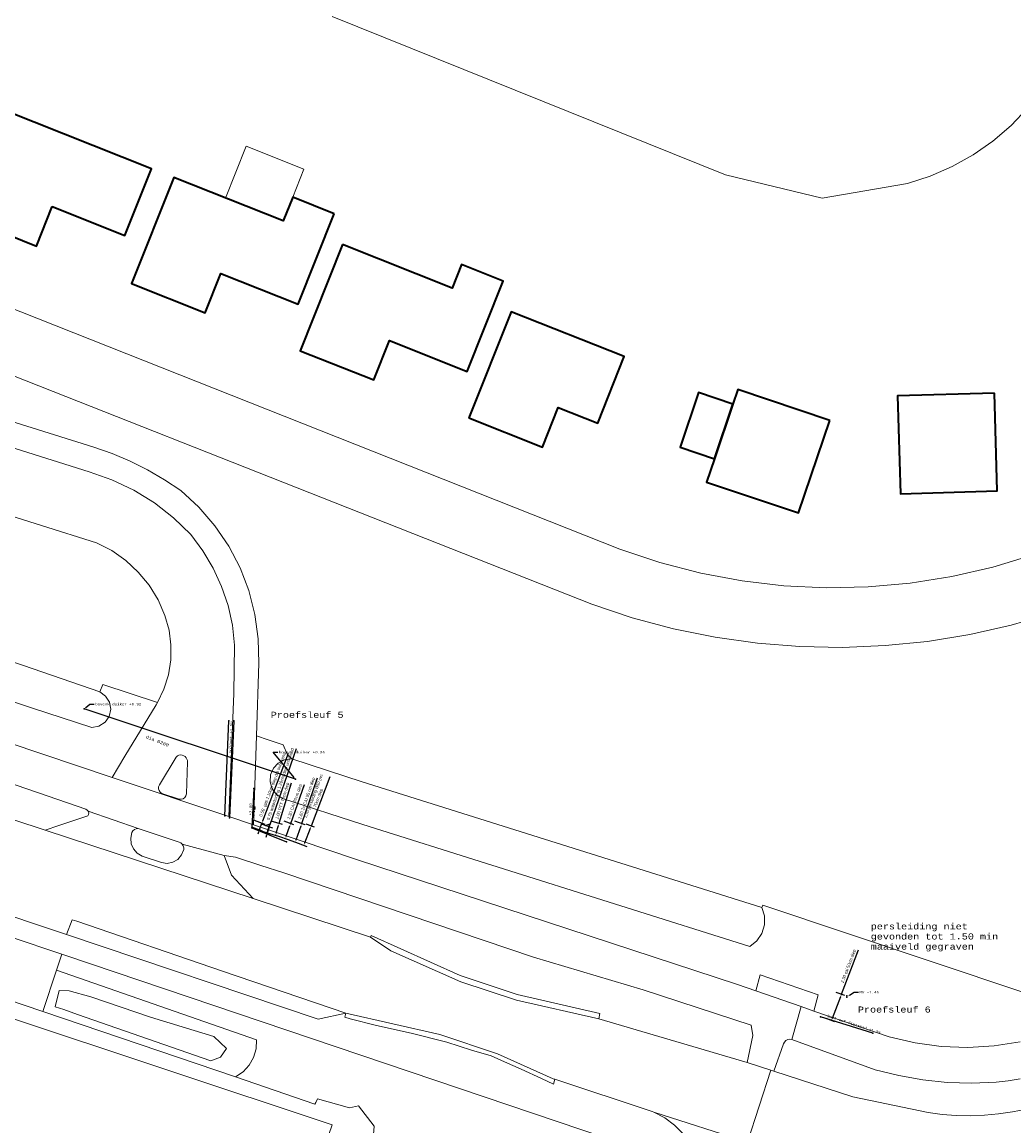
# Model space of a CAD drawing. Header units: metres. Extents: x 33225 to 36661, y 376385 to 377815.
# Tile 24 of 49: x 34648 to 34730, y 377070 to 377161. Entities that reach past the tile are written whole.
import ezdxf
from ezdxf import colors
from ezdxf.entities.mleader import LeaderData, LeaderLine
from ezdxf.math import Vec2, Vec3

# ---------------------------------------------------------------- set-up
doc = ezdxf.new("R2010")
doc.units = ezdxf.units.M
for name, color, linetype, lineweight in [('B-WE-GR-GRAS-GV', 252, 'Continuous', 13), ('B-WE-OG-BEBOUWING-GV', 7, 'Continuous', 35), ('B-WE-OG-BEBOUWING_LUIFEL-GV', 252, 'Continuous', 18), ('B-WE-OG-TERREIN_CULTUURSCHEIDING-GV', 252, 'Continuous', 18), ('B-WE-OG-TERREIN_ERF-GV', 252, 'Continuous', 18), ('B-WE-OG-WATER-GV', 252, 'Continuous', 18), ('B-WE-OG-WATER_SLOOT-GV', 252, 'Continuous', 18), ('B-WE-OG-WEG-GV', 252, 'Continuous', 18), ('B-WE-VH-VERHARDING_ASFALT-GV', 252, 'Continuous', 18), ('B-WE-VH-VERHARDING_BETONSTRAATSTEEN-GV', 252, 'Continuous', 18), ('B-WE-VH-VERHARDING_STRAATBAKSTEEN-GV', 252, 'Continuous', 18), ('B-WE-VH-VERHARDING_TEGEL-GV', 252, 'Continuous', 18)]:
    doc.layers.add(name, color=color, linetype=linetype, lineweight=lineweight)
for name, color, linetype in [('hulp maat lijn', 1, 'Continuous'), ('SCS_MEASURE_LINE', 60, 'Continuous'), ('SCS_MEASURE_POINT', 60, 'Continuous')]:
    doc.layers.add(name, color=color, linetype=linetype)
doc.styles.add('STANDAARD', font='cour.ttf', dxfattribs={"height": 5})
doc.styles.get("Standard").update_dxf_attribs({"font": 'arial.ttf'})
doc.dimstyles.new('ISO-25', dxfattribs={"dimtxt": 2.5, "dimasz": 2.5, "dimexe": 1.25, "dimexo": 0.625, "dimtad": 1, "dimtxsty": 'Standard', "dimcen": 2.5, "dimadec": 0, "dimazin": 0, "dimtfac": 1, "dimtmove": 0, "dimatfit": 3, "dimfxl": 1, "dimarcsym": 0})

# ---------------------------------------------------------------- blocks, each defined once
blk = doc.blocks.new('*D26')
at = {"layer": 'Defpoints', "color": 0, "transparency": 16777216}
for p in [(34666.278, 377095.984, 1.831), (34665.978, 377094.993, 1.831), (34668.582, 377094.204)]:
    blk.add_point(p, dxfattribs=at)
at = {"layer": 'hulp maat lijn', "color": 0, "lineweight": -2, "transparency": 16777216}
for p, q in [((34668.883, 377095.195), (34669.896, 377098.537)), ((34668.192, 377095.404), (34669.122, 377095.122)), ((34668.64, 377094.395), (34668.825, 377095.003)), ((34667.892, 377094.413), (34668.822, 377094.131))]:
    blk.add_line(p, q, dxfattribs=at)
at = {"layer": 'hulp maat lijn', "color": 0, "transparency": 16777216}
for points in [[(34668.793, 377095.013), (34668.857, 377094.993), (34668.883, 377095.195)], [(34668.609, 377094.405), (34668.672, 377094.386), (34668.582, 377094.204)]]:
    blk.add_solid(points, dxfattribs=at)
at = {"layer": 'hulp maat lijn', "color": 0, "transparency": 16777216, "insert": (34669.17, 377097.037), "char_height": 0.25, "width": 4.49671, "attachment_point": 5, "rotation": 73.13291}
blk.add_mtext('1.00 PTT 70cm diep', dxfattribs=at)
blk = doc.blocks.new('*D27')
at = {"layer": 'Defpoints', "color": 0, "transparency": 16777216}
for p in [(34667.377, 377096.051, 1.831), (34666.934, 377094.796, 1.831), (34669.389, 377093.931)]:
    blk.add_point(p, dxfattribs=at)
at = {"layer": 'hulp maat lijn', "color": 0, "lineweight": -2, "transparency": 16777216}
for p, q in [((34669.831, 377095.186), (34670.967, 377098.407)), ((34669.263, 377095.387), (34670.067, 377095.103)), ((34669.455, 377094.12), (34669.765, 377094.998)), ((34668.821, 377094.132), (34669.625, 377093.848))]:
    blk.add_line(p, q, dxfattribs=at)
at = {"layer": 'hulp maat lijn', "color": 0, "transparency": 16777216}
for points in [[(34669.733, 377095.009), (34669.796, 377094.987), (34669.831, 377095.186)], [(34669.424, 377094.131), (34669.487, 377094.109), (34669.389, 377093.931)]]:
    blk.add_solid(points, dxfattribs=at)
at = {"layer": 'hulp maat lijn', "color": 0, "transparency": 16777216, "insert": (34670.185, 377096.978), "char_height": 0.25, "width": 4.49671, "attachment_point": 5, "rotation": 70.58294}
blk.add_mtext('1.30 CAI 70cm diep', dxfattribs=at)
blk = doc.blocks.new('*D28')
at = {"layer": 'Defpoints', "color": 0, "transparency": 16777216}
for p in [(34668.258, 377096.039, 1.831), (34667.729, 377094.497, 1.831), (34670.218, 377093.643)]:
    blk.add_point(p, dxfattribs=at)
at = {"layer": 'hulp maat lijn', "color": 0, "lineweight": -2, "transparency": 16777216}
for p, q in [((34670.747, 377095.185), (34672.038, 377098.948)), ((34670.15, 377095.39), (34670.984, 377095.104)), ((34670.283, 377093.832), (34670.682, 377094.996)), ((34669.621, 377093.848), (34670.455, 377093.562))]:
    blk.add_line(p, q, dxfattribs=at)
at = {"layer": 'hulp maat lijn', "color": 0, "transparency": 16777216}
for points in [[(34670.651, 377095.007), (34670.714, 377094.985), (34670.747, 377095.185)], [(34670.252, 377093.843), (34670.315, 377093.822), (34670.218, 377093.643)]]:
    blk.add_solid(points, dxfattribs=at)
at = {"layer": 'hulp maat lijn', "color": 0, "transparency": 16777216, "insert": (34671.177, 377097.246), "char_height": 0.25, "width": 4.49671, "attachment_point": 5, "rotation": 71.06768}
blk.add_mtext('1.60 2x CAI 55 cm diep', dxfattribs=at)
blk = doc.blocks.new('*D29')
at = {"layer": 'Defpoints', "color": 0, "transparency": 16777216}
for p in [(34669.194, 377095.875, 1.831), (34668.585, 377094.273, 1.831), (34670.929, 377093.382)]:
    blk.add_point(p, dxfattribs=at)
at = {"layer": 'hulp maat lijn', "color": 0, "lineweight": -2, "transparency": 16777216}
for p, q in [((34671.538, 377094.984), (34673.092, 377099.071)), ((34671.064, 377095.164), (34671.772, 377094.895)), ((34671, 377093.569), (34671.467, 377094.797)), ((34670.455, 377093.562), (34671.163, 377093.293))]:
    blk.add_line(p, q, dxfattribs=at)
at = {"layer": 'hulp maat lijn', "color": 0, "transparency": 16777216}
for points in [[(34671.436, 377094.809), (34671.498, 377094.785), (34671.538, 377094.984)], [(34670.969, 377093.58), (34671.031, 377093.557), (34670.929, 377093.382)]]:
    blk.add_solid(points, dxfattribs=at)
at = {"layer": 'hulp maat lijn', "color": 0, "transparency": 16777216, "insert": (34671.935, 377097.359), "char_height": 0.25, "width": 4.49671, "attachment_point": 5, "rotation": 69.18448}
blk.add_mtext('1.70 persleiding Ø50 pvc 70cm diep', dxfattribs=at)
blk = doc.blocks.new('*D30')
at = {"layer": 'Defpoints', "color": 0, "transparency": 16777216}
for p in [(34712.964, 377081.973, 1.831), (34712.143, 377079.81, 1.831), (34714.49, 377078.919)]:
    blk.add_point(p, dxfattribs=at)
at = {"layer": 'hulp maat lijn', "color": 0, "lineweight": -2, "transparency": 16777216}
for p, q in [((34715.311, 377081.082), (34716.7, 377084.742)), ((34714.834, 377081.263), (34715.545, 377080.994)), ((34714.561, 377079.106), (34715.24, 377080.895)), ((34714.013, 377079.1), (34714.723, 377078.83))]:
    blk.add_line(p, q, dxfattribs=at)
at = {"layer": 'hulp maat lijn', "color": 0, "transparency": 16777216}
for points in [[(34715.209, 377080.907), (34715.271, 377080.884), (34715.311, 377081.082)], [(34714.53, 377079.118), (34714.592, 377079.094), (34714.49, 377078.919)]]:
    blk.add_solid(points, dxfattribs=at)
at = {"layer": 'hulp maat lijn', "color": 0, "transparency": 16777216, "insert": (34715.905, 377083.382), "char_height": 0.25, "width": 4.49671, "attachment_point": 5, "rotation": 69.21448}
blk.add_mtext('2.30 cai 50cm diep', dxfattribs=at)
blk = doc.blocks.new('*D32')
at = {"layer": 'Defpoints', "color": 0, "transparency": 16777216}
for p in [(34665.509, 377095.795, 1.831), (34665.335, 377095.288, 1.831), (34667.907, 377094.406), (34750.139, 377074.007, 1.831), (34750.312, 377074.491, 1.831), (34752.544, 377073.146)]:
    blk.add_point(p, dxfattribs=at)
at = {"layer": 'hulp maat lijn', "color": 0, "lineweight": -2, "transparency": 16777216}
for p, q in [((34668.145, 377095.103), (34670.296, 377101.377)), ((34667.401, 377095.147), (34668.317, 377094.833)), ((34667.907, 377094.406), (34668.081, 377094.914)), ((34667.227, 377094.639), (34668.143, 377094.325)), ((34667.842, 377094.217), (34667.777, 377094.028)), ((34752.785, 377073.819), (34752.974, 377074.347)), ((34752.022, 377073.333), (34752.78, 377073.062)), ((34752.195, 377073.818), (34752.953, 377073.546)), ((34752.544, 377073.146), (34752.717, 377073.631)), ((34752.477, 377072.958), (34752.41, 377072.77))]:
    blk.add_line(p, q, dxfattribs=at)
at = {"layer": 'hulp maat lijn', "color": 0, "transparency": 16777216}
for points in [[(34668.114, 377095.114), (34668.177, 377095.092), (34668.081, 377094.914)], [(34667.81, 377094.228), (34667.873, 377094.206), (34667.907, 377094.406)], [(34752.445, 377072.969), (34752.508, 377072.947), (34752.544, 377073.146)], [(34752.753, 377073.83), (34752.816, 377073.808), (34752.717, 377073.631)]]:
    blk.add_solid(points, dxfattribs=at)
at = {"layer": 'hulp maat lijn', "color": 0, "transparency": 16777216, "char_height": 0.25, "attachment_point": 5}
for s, insert, width, rotation in [('0.75 waterleiding 1.20cm diep onbekend', (34669.005, 377098.42), 8.58386, 71.07947), ('0.50 persleiding Ø160\\P1.25 diep', (34753.578, 377076.035), 4.49671, 70.31695)]:
    blk.add_mtext(s, dxfattribs=dict(at, insert=insert, width=width, rotation=rotation))
blk = doc.blocks.new('*D33')
at = {"layer": 'Defpoints', "color": 0, "transparency": 16777216}
for p in [(34664.934, 377096.152, 1.639), (34763.179, 377096.411, 0.824), (34664.729, 377095.607, 1.831), (34667.244, 377094.659), (34771.239, 377093.45, 1.831), (34761.898, 377092.924)]:
    blk.add_point(p, dxfattribs=at)
at = {"layer": 'hulp maat lijn', "color": 0, "lineweight": -2, "transparency": 16777216}
for p, q in [((34667.52, 377095.392), (34669.632, 377100.999)), ((34666.6, 377094.902), (34667.478, 377094.571)), ((34666.806, 377095.447), (34667.684, 377095.117)), ((34667.244, 377094.659), (34667.45, 377095.205)), ((34667.173, 377094.472), (34667.103, 377094.285)), ((34762.489, 377094.534), (34761.812, 377092.689)), ((34762.085, 377092.855), (34765.542, 377091.585)), ((34770.549, 377091.573), (34769.872, 377089.729)), ((34769.77, 377090.032), (34768.1, 377090.646))]:
    blk.add_line(p, q, dxfattribs=at)
at = {"layer": 'hulp maat lijn', "color": 0, "transparency": 16777216}
for points in [[(34667.489, 377095.404), (34667.551, 377095.38), (34667.45, 377095.205)], [(34667.142, 377094.484), (34667.205, 377094.46), (34667.244, 377094.659)], [(34762.097, 377092.886), (34762.074, 377092.824), (34761.898, 377092.924)], [(34769.781, 377090.063), (34769.759, 377090.001), (34769.958, 377089.963)]]:
    blk.add_solid(points, dxfattribs=at)
at = {"layer": 'hulp maat lijn', "color": 0, "transparency": 16777216, "char_height": 0.25, "attachment_point": 5}
for s, insert, width, rotation in [('0.50  gas 1.10cm diep dia onbekend', (34668.366, 377098.381), 6.83859, 69.35837), ('9.10  persleiding \\P1.10 diep', (34766.821, 377091.116), 4.49671, 339.82967)]:
    blk.add_mtext(s, dxfattribs=dict(at, insert=insert, width=width, rotation=rotation))

msp = doc.modelspace()

# ---------------------------------------------------------------- linework, layer by layer
at = {"layer": 'B-WE-GR-GRAS-GV'}
msp.add_lwpolyline([(34610.948, 377024.82), (34604.837, 377007.66), (34606.008, 377006.489), (34602.107, 376995.179), (34576.756, 376918.085), (34579.616, 376916.915), (34578.576, 376914.445), (34608.478, 376901.054), (34615.105, 376897.918), (34626.939, 376931.866), (34629.106, 376939.308), (34662.415, 377038.467), (34672.106, 377066.927), (34673.251, 377070.289), (34645.944, 377079.384), (34645.664, 377078.484), (34634.219, 377042.891), (34626.748, 377032.577), (34624.078, 377023.39), (34612.957, 377025.802), (34612.638, 377024.3)], close=True, dxfattribs=at)
at = {"layer": 'B-WE-OG-BEBOUWING-GV'}
for points in [[(34650.121, 377146.121), (34656.14, 377143.734), (34658.326, 377149.246), (34646.23, 377154.05), (34642.744, 377145.3), (34648.829, 377142.863)], [(34673.427, 377145.538), (34669.99, 377146.906), (34669.208, 377144.941), (34660.165, 377148.515), (34656.676, 377139.763), (34662.752, 377137.347), (34664.049, 377140.606), (34670.451, 377138.058)], [(34674.099, 377142.981), (34670.609, 377134.224), (34676.696, 377131.811), (34677.987, 377135.064), (34684.409, 377132.513), (34687.369, 377139.967), (34683.931, 377141.333), (34683.157, 377139.384)], [(34684.543, 377128.685), (34690.627, 377126.267), (34691.922, 377129.527), (34695.182, 377128.232), (34697.369, 377133.739), (34688.042, 377137.443)], [(34704.818, 377125.303), (34706.342, 377129.802), (34703.5, 377130.764), (34701.976, 377126.266)], [(34714.352, 377128.46), (34706.759, 377131.033), (34706.342, 377129.802), (34704.818, 377125.303), (34704.164, 377123.374), (34711.754, 377120.821)], [(34727.933, 377130.727), (34719.925, 377130.507), (34720.186, 377122.398), (34728.17, 377122.652)]]:
    msp.add_lwpolyline(points, close=True, dxfattribs=at)
at = {"layer": 'B-WE-OG-BEBOUWING_LUIFEL-GV'}
msp.add_lwpolyline([(34669.208, 377144.941), (34669.99, 377146.906), (34670.903, 377149.226), (34666.152, 377151.106), (34664.455, 377146.819)], close=True, dxfattribs=at)
at = {"layer": 'B-WE-OG-TERREIN_CULTUURSCHEIDING-GV'}
msp.add_lwpolyline([(34671.828, 377071.999), (34665.28, 377074.26), (34649.43, 377079.62), (34649.35, 377079.647), (34646.346, 377080.676), (34645.944, 377079.384), (34673.251, 377070.289), (34672.106, 377066.927), (34675.895, 377065.79), (34676.491, 377067.429), (34676.731, 377070.182), (34675.414, 377071.857), (34674.68, 377071.688), (34672.044, 377072.442), (34671.892, 377072.131)], close=True, dxfattribs=at)
at = {"layer": 'B-WE-OG-TERREIN_ERF-GV'}
for points in [[(34735.084, 377163.019), (34734.56, 377161.109), (34733.85, 377159.261), (34732.96, 377157.491), (34731.9, 377155.819), (34730.679, 377154.259), (34729.31, 377152.828), (34727.806, 377151.54), (34726.182, 377150.407), (34724.454, 377149.439), (34722.639, 377148.648), (34720.754, 377148.04), (34713.722, 377146.808), (34705.732, 377148.752), (34673.242, 377161.824)], [(34625.629, 377146.111), (34697.01, 377117.826), (34700.311, 377116.725), (34703.68, 377115.853), (34707.101, 377115.213), (34710.557, 377114.809), (34714.033, 377114.641), (34717.512, 377114.712), (34720.978, 377115.021), (34724.415, 377115.566), (34727.807, 377116.344), (34731.137, 377117.353)], [(34538.43, 377144.98), (34647.755, 377108.222), (34654.053, 377106.044), (34654.305, 377106.669), (34658.818, 377105.159), (34659.358, 377106.277), (34659.73, 377107.461), (34659.926, 377108.687), (34659.942, 377109.928), (34659.779, 377111.158), (34659.438, 377112.352), (34658.874, 377113.647), (34658.138, 377114.853), (34657.243, 377115.946), (34656.207, 377116.905), (34655.048, 377117.714), (34653.79, 377118.355), (34617.442, 377129.818)], [(34732.712, 377112.54), (34729.33, 377111.561), (34725.895, 377110.787), (34722.42, 377110.221), (34718.918, 377109.866), (34715.4, 377109.723), (34711.879, 377109.792), (34708.37, 377110.073), (34704.884, 377110.565), (34701.433, 377111.266), (34698.032, 377112.174), (34694.691, 377113.286), (34624.682, 377140.932)], [(34623.957, 377135.535), (34653.561, 377126.25), (34655.086, 377125.727), (34656.573, 377125.104), (34658.016, 377124.384), (34659.408, 377123.57), (34660.743, 377122.666), (34662.237, 377121.298), (34663.564, 377119.767), (34664.705, 377118.093), (34665.646, 377116.299), (34666.373, 377114.408), (34666.878, 377112.446), (34667.153, 377110.439), (34667.195, 377108.414), (34667, 377102.429), (34667.977, 377102.096), (34669.215, 377101.682), (34669.561, 377100.857), (34669.911, 377100.509), (34675.739, 377098.608), (34708.728, 377088.249), (34708.8, 377088.441), (34737.193, 377078.944)]]:
    msp.add_lwpolyline(points, dxfattribs=at)
for points in [[(34658.326, 377149.246), (34656.14, 377143.734), (34650.121, 377146.121), (34648.829, 377142.863), (34642.744, 377145.3), (34646.23, 377154.05)], [(34669.208, 377144.941), (34669.99, 377146.906), (34673.427, 377145.538), (34670.451, 377138.058), (34664.049, 377140.606), (34662.752, 377137.347), (34656.676, 377139.763), (34660.165, 377148.515)], [(34674.099, 377142.981), (34683.157, 377139.384), (34683.931, 377141.333), (34687.369, 377139.967), (34684.409, 377132.513), (34677.987, 377135.064), (34676.696, 377131.811), (34670.609, 377134.224)], [(34688.042, 377137.443), (34697.369, 377133.739), (34695.182, 377128.232), (34691.922, 377129.527), (34690.627, 377126.267), (34684.543, 377128.685)], [(34714.352, 377128.46), (34711.754, 377120.821), (34704.164, 377123.374), (34704.818, 377125.303), (34701.976, 377126.266), (34703.5, 377130.764), (34706.342, 377129.802), (34706.759, 377131.033)], [(34720.186, 377122.398), (34719.925, 377130.507), (34727.933, 377130.727), (34728.17, 377122.652)]]:
    msp.add_lwpolyline(points, close=True, dxfattribs=at)
at = {"layer": 'B-WE-OG-WATER-GV'}
for points in [[(34673.242, 377161.824), (34705.732, 377148.752), (34713.722, 377146.808), (34720.754, 377148.04), (34722.639, 377148.648), (34724.454, 377149.439), (34726.182, 377150.407), (34727.806, 377151.54), (34729.31, 377152.828), (34730.679, 377154.259), (34731.9, 377155.819), (34732.96, 377157.491), (34733.85, 377159.261), (34734.56, 377161.109), (34735.084, 377163.019)], [(34537.3, 377141.97), (34617.285, 377115.16), (34621.863, 377113.626), (34648.419, 377104.725), (34653.405, 377103.112), (34653.992, 377103.217), (34654.495, 377103.538), (34654.837, 377104.028), (34654.966, 377104.61), (34654.862, 377105.198), (34654.542, 377105.701), (34654.053, 377106.044), (34647.755, 377108.222), (34538.43, 377144.98)]]:
    msp.add_lwpolyline(points, dxfattribs=at)
for points in [[(34675.739, 377098.608), (34669.911, 377100.509), (34669.328, 377100.436), (34668.805, 377100.17), (34668.403, 377099.742), (34668.17, 377099.202), (34668.135, 377098.616), (34668.301, 377098.052), (34668.649, 377097.579), (34669.137, 377097.252), (34675.787, 377095.1), (34707.73, 377085.03), (34708.308, 377085.49), (34708.725, 377086.099), (34708.944, 377086.804), (34708.945, 377087.543), (34708.728, 377088.249)], [(34658.241, 377079.198), (34653.33, 377080.852), (34651.538, 377081.356), (34650.703, 377081.391), (34650.389, 377080.047), (34651.101, 377079.808), (34652.211, 377079.397), (34663.236, 377075.579), (34664.042, 377075.892), (34664.526, 377076.605), (34663.47, 377077.576)]]:
    msp.add_lwpolyline(points, close=True, dxfattribs=at)
at = {"layer": 'B-WE-OG-WATER_SLOOT-GV'}
for points in [[(34666.756, 377075.862), (34666.962, 377076.572), (34667, 377077.31), (34650.495, 377083.076), (34649.35, 377079.647), (34649.43, 377079.62), (34665.28, 377074.26), (34665.892, 377074.674), (34666.393, 377075.218)], [(34664.526, 377076.605), (34664.042, 377075.892), (34663.236, 377075.579), (34652.211, 377079.397), (34651.101, 377079.808), (34650.389, 377080.047), (34650.703, 377081.391), (34651.538, 377081.356), (34653.33, 377080.852), (34658.241, 377079.198), (34663.47, 377077.576)]]:
    msp.add_lwpolyline(points, close=True, dxfattribs=at)
at = {"layer": 'B-WE-OG-WEG-GV'}
for points in [[(34621.863, 377113.626), (34621.434, 377112.395), (34620.776, 377110.507), (34655.08, 377098.987), (34656.142, 377100.74), (34658.715, 377104.985), (34658.818, 377105.159), (34654.305, 377106.669), (34654.053, 377106.044), (34654.542, 377105.701), (34654.862, 377105.198), (34654.966, 377104.61), (34654.837, 377104.028), (34654.495, 377103.538), (34653.992, 377103.217), (34653.405, 377103.112), (34648.419, 377104.725)], [(34627.578, 377105.036), (34627.259, 377104.086), (34626.941, 377103.14), (34626.407, 377102.264), (34649.552, 377094.634), (34650.678, 377095.011), (34653.076, 377095.813), (34653.139, 377095.929), (34653.152, 377096.06), (34653.114, 377096.186), (34653.03, 377096.288), (34652.914, 377096.35), (34649.787, 377097.433), (34632.4, 377103.42)], [(34689.88, 377084.13), (34669.267, 377091.106), (34667.364, 377091.721), (34665.257, 377092.403), (34664.324, 377092.527), (34664.945, 377090.904), (34666.716, 377088.976), (34676.42, 377085.78), (34676.48, 377085.93), (34683.82, 377082.63), (34688.52, 377081.06), (34695.36, 377079.48), (34695.26, 377079.04), (34707.508, 377075.441), (34707.98, 377077.66), (34707.84, 377078.52), (34698.92, 377081.44)], [(34664.183, 377082.992), (34652.18, 377087.1), (34651.786, 377087.232), (34651.314, 377086.012), (34672.09, 377079.02), (34674.368, 377079.506)], [(34671.828, 377071.999), (34671.892, 377072.131), (34672.044, 377072.442), (34674.68, 377071.688), (34675.414, 377071.857), (34676.731, 377070.182), (34676.491, 377067.429), (34675.895, 377065.79), (34686.978, 377062.62), (34699.682, 377059.596), (34700.06, 377061.09), (34701.05, 377060.88), (34701.53, 377062.61), (34699.97, 377067.83), (34651.253, 377084.284), (34650.934, 377084.392), (34650.495, 377083.076), (34667, 377077.31), (34666.962, 377076.572), (34666.756, 377075.862), (34666.393, 377075.218), (34665.892, 377074.674), (34665.28, 377074.26)]]:
    msp.add_lwpolyline(points, close=True, dxfattribs=at)
for points in [[(34737.193, 377078.944), (34708.8, 377088.441), (34708.728, 377088.249), (34708.945, 377087.543), (34708.944, 377086.804), (34708.725, 377086.099), (34708.308, 377085.49), (34707.73, 377085.03), (34675.787, 377095.1), (34669.137, 377097.252), (34668.649, 377097.579), (34668.301, 377098.052), (34668.135, 377098.616), (34668.17, 377099.202), (34668.403, 377099.742), (34668.805, 377100.17), (34669.328, 377100.436), (34669.911, 377100.509), (34669.561, 377100.857), (34669.215, 377101.682), (34667.977, 377102.096), (34667, 377102.429), (34666.759, 377095.065), (34668.312, 377094.543), (34675.26, 377092.21), (34706.73, 377081.87), (34708.224, 377081.355), (34708.581, 377082.673), (34713.375, 377081.041), (34713.037, 377079.695), (34719.254, 377077.551), (34721.381, 377077.058), (34723.546, 377076.77), (34725.728, 377076.691), (34727.907, 377076.821), (34730.065, 377077.158)], [(34730.065, 377074.088), (34729.073, 377073.93), (34728.074, 377073.817), (34726.059, 377073.738), (34724.043, 377073.801), (34722.037, 377074.008), (34720.051, 377074.357), (34718.094, 377074.845), (34711.219, 377077.351), (34711.046, 377077.364), (34710.877, 377077.329), (34710.723, 377077.249), (34710.597, 377077.13), (34710.508, 377076.982), (34709.709, 377074.725), (34716.24, 377072.6), (34722.454, 377071.305), (34723.612, 377071.158), (34724.777, 377071.073), (34725.944, 377071.051), (34727.11, 377071.091), (34728.273, 377071.194), (34729.429, 377071.358), (34730.574, 377071.585)]]:
    msp.add_lwpolyline(points, dxfattribs=at)
at = {"layer": 'B-WE-VH-VERHARDING_ASFALT-GV'}
for points in [[(34731.137, 377117.353), (34727.807, 377116.344), (34724.415, 377115.566), (34720.978, 377115.021), (34717.512, 377114.712), (34714.033, 377114.641), (34710.557, 377114.809), (34707.101, 377115.213), (34703.68, 377115.853), (34700.311, 377116.725), (34697.01, 377117.826), (34625.629, 377146.111)], [(34624.682, 377140.932), (34694.691, 377113.286), (34698.032, 377112.174), (34701.433, 377111.266), (34704.884, 377110.565), (34708.37, 377110.073), (34711.879, 377109.792), (34715.4, 377109.723), (34718.918, 377109.866), (34722.42, 377110.221), (34725.895, 377110.787), (34729.33, 377111.561), (34732.712, 377112.54)], [(34617.442, 377129.818), (34653.79, 377118.355), (34655.048, 377117.714), (34656.207, 377116.905), (34657.243, 377115.946), (34658.138, 377114.853), (34658.874, 377113.647), (34659.438, 377112.352), (34659.779, 377111.158), (34659.942, 377109.928), (34659.926, 377108.687), (34659.73, 377107.461), (34659.358, 377106.277), (34658.818, 377105.159), (34658.715, 377104.985), (34656.142, 377100.74), (34655.08, 377098.987), (34664.731, 377095.746), (34665.121, 377105.915), (34665.2, 377109.907), (34665.012, 377111.561), (34664.65, 377113.186), (34664.12, 377114.763), (34663.426, 377116.276), (34662.577, 377117.708), (34661.581, 377119.042), (34660.149, 377120.434), (34658.573, 377121.661), (34656.874, 377122.71), (34655.071, 377123.569), (34653.185, 377124.226), (34623.57, 377133.547)], [(34632.4, 377103.42), (34649.787, 377097.433), (34652.914, 377096.35), (34653.03, 377096.288), (34653.114, 377096.186), (34657.236, 377094.758), (34657.394, 377094.721), (34660.611, 377093.635), (34660.754, 377093.57), (34660.872, 377093.467), (34664.324, 377092.527), (34665.257, 377092.403), (34667.364, 377091.721), (34669.267, 377091.106), (34689.88, 377084.13), (34698.92, 377081.44), (34707.84, 377078.52), (34707.98, 377077.66), (34707.508, 377075.441), (34709.485, 377074.797), (34709.709, 377074.725), (34710.508, 377076.982), (34710.597, 377077.13), (34710.723, 377077.249), (34710.877, 377077.329), (34711.046, 377077.364), (34711.219, 377077.351), (34711.983, 377080.059), (34708.224, 377081.355), (34706.73, 377081.87), (34675.26, 377092.21), (34668.312, 377094.543), (34666.759, 377095.065), (34664.731, 377095.746), (34655.08, 377098.987), (34620.776, 377110.507)], [(34645.044, 377088.11), (34650.4, 377086.32), (34651.314, 377086.012), (34651.786, 377087.232), (34652.18, 377087.1), (34664.183, 377082.992), (34674.368, 377079.506), (34682.13, 377077.75), (34686.91, 377076.17), (34691.5, 377074.1), (34691.625, 377074.058), (34699.67, 377071.39), (34699.818, 377071.342), (34707.55, 377068.85), (34709.485, 377074.797), (34707.508, 377075.441), (34695.26, 377079.04), (34688.46, 377080.6), (34683.87, 377082.09), (34678.1, 377084.65), (34676.42, 377085.78), (34666.716, 377088.976), (34649.552, 377094.634), (34626.407, 377102.264)], [(34730.065, 377077.158), (34727.907, 377076.821), (34725.728, 377076.691), (34723.546, 377076.77), (34721.381, 377077.058), (34719.254, 377077.551), (34713.037, 377079.695), (34711.983, 377080.059), (34711.219, 377077.351), (34718.094, 377074.845), (34720.051, 377074.357), (34722.037, 377074.008), (34724.043, 377073.801), (34726.059, 377073.738), (34728.074, 377073.817), (34729.073, 377073.93), (34730.065, 377074.088)], [(34766.308, 377066.291), (34752.45, 377071.02), (34744.778, 377072.901), (34743.508, 377073.106), (34742.229, 377073.237), (34740.944, 377073.294), (34739.657, 377073.277), (34738.375, 377073.185), (34737.099, 377073.019), (34731.706, 377071.872), (34730.574, 377071.585), (34729.429, 377071.358), (34728.273, 377071.194), (34727.11, 377071.091), (34725.944, 377071.051), (34724.777, 377071.073), (34723.612, 377071.158), (34722.454, 377071.305), (34716.24, 377072.6), (34709.709, 377074.725), (34709.485, 377074.797), (34707.55, 377068.85)]]:
    msp.add_lwpolyline(points, dxfattribs=at)
for points in [[(34658.923, 377098.216), (34658.982, 377098.369), (34660.363, 377100.669), (34660.467, 377100.764), (34660.594, 377100.826), (34660.733, 377100.848), (34660.873, 377100.829), (34661.001, 377100.771), (34661.108, 377100.704), (34661.195, 377100.614), (34661.26, 377100.505), (34661.297, 377100.385), (34661.304, 377100.259), (34661.211, 377097.63), (34661.176, 377097.465), (34661.085, 377097.323), (34660.948, 377097.223), (34660.785, 377097.18), (34660.617, 377097.197), (34659.189, 377097.663), (34659.057, 377097.76), (34658.962, 377097.894), (34658.916, 377098.052)], [(34664.324, 377092.527), (34660.872, 377093.467), (34660.956, 377093.334), (34660.997, 377093.182), (34660.992, 377093.025), (34660.818, 377092.579), (34660.507, 377092.216), (34660.092, 377091.976), (34659.622, 377091.887), (34659.149, 377091.959), (34657.557, 377092.489), (34657.152, 377092.725), (34656.842, 377093.076), (34656.656, 377093.507), (34656.615, 377093.974), (34656.722, 377094.43), (34656.803, 377094.571), (34656.924, 377094.679), (34657.074, 377094.744), (34657.236, 377094.758), (34653.114, 377096.186), (34653.152, 377096.06), (34653.139, 377095.929), (34653.076, 377095.813), (34650.678, 377095.011), (34649.552, 377094.634), (34666.716, 377088.976), (34664.945, 377090.904)]]:
    msp.add_lwpolyline(points, close=True, dxfattribs=at)
at = {"layer": 'B-WE-VH-VERHARDING_BETONSTRAATSTEEN-GV'}
msp.add_lwpolyline([(34623.57, 377133.547), (34653.185, 377124.226), (34655.071, 377123.569), (34656.874, 377122.71), (34658.573, 377121.661), (34660.149, 377120.434), (34661.581, 377119.042), (34662.577, 377117.708), (34663.426, 377116.276), (34664.12, 377114.763), (34664.65, 377113.186), (34665.012, 377111.561), (34665.2, 377109.907), (34665.121, 377105.915), (34664.731, 377095.746), (34666.759, 377095.065), (34667, 377102.429), (34667.195, 377108.414), (34667.153, 377110.439), (34666.878, 377112.446), (34666.373, 377114.408), (34665.646, 377116.299), (34664.705, 377118.093), (34663.564, 377119.767), (34662.237, 377121.298), (34660.743, 377122.666), (34659.408, 377123.57), (34658.016, 377124.384), (34656.573, 377125.104), (34655.086, 377125.727), (34653.561, 377126.25), (34623.957, 377135.535)], dxfattribs=at)
for points in [[(34661.304, 377100.259), (34661.297, 377100.385), (34661.26, 377100.505), (34661.195, 377100.614), (34661.108, 377100.704), (34661.001, 377100.771), (34660.873, 377100.829), (34660.733, 377100.848), (34660.594, 377100.826), (34660.467, 377100.764), (34660.363, 377100.669), (34658.982, 377098.369), (34658.923, 377098.216), (34658.916, 377098.052), (34658.962, 377097.894), (34659.057, 377097.76), (34659.189, 377097.663), (34660.617, 377097.197), (34660.785, 377097.18), (34660.948, 377097.223), (34661.085, 377097.323), (34661.176, 377097.465), (34661.211, 377097.63)], [(34660.872, 377093.467), (34660.754, 377093.57), (34660.611, 377093.635), (34657.394, 377094.721), (34657.236, 377094.758), (34657.074, 377094.744), (34656.924, 377094.679), (34656.803, 377094.571), (34656.722, 377094.43), (34656.615, 377093.974), (34656.656, 377093.507), (34656.842, 377093.076), (34657.152, 377092.725), (34657.557, 377092.489), (34659.149, 377091.959), (34659.622, 377091.887), (34660.092, 377091.976), (34660.507, 377092.216), (34660.818, 377092.579), (34660.992, 377093.025), (34660.997, 377093.182), (34660.956, 377093.334)], [(34646.346, 377080.676), (34649.35, 377079.647), (34650.495, 377083.076), (34650.934, 377084.392), (34650.095, 377084.675), (34644.835, 377086.431), (34643.821, 377086.77), (34643.403, 377085.517), (34642.254, 377082.078), (34646.291, 377080.695)], [(34688.52, 377081.06), (34683.82, 377082.63), (34676.48, 377085.93), (34676.42, 377085.78), (34678.1, 377084.65), (34683.87, 377082.09), (34688.46, 377080.6), (34695.26, 377079.04), (34695.36, 377079.48)], [(34674.368, 377079.506), (34674.305, 377079.173), (34674.738, 377079.045), (34676.906, 377078.484), (34679.762, 377077.872), (34682.721, 377077.133), (34684.761, 377076.47), (34686.368, 377075.985), (34687.49, 377075.5), (34688.867, 377074.888), (34690.55, 377074.123), (34691.519, 377073.664), (34691.625, 377074.058), (34691.5, 377074.1), (34686.91, 377076.17), (34682.13, 377077.75)]]:
    msp.add_lwpolyline(points, close=True, dxfattribs=at)
at = {"layer": 'B-WE-VH-VERHARDING_STRAATBAKSTEEN-GV'}
msp.add_lwpolyline([(34707.55, 377068.85), (34699.818, 377071.342), (34700.712, 377070.871), (34701.521, 377070.268), (34702.228, 377069.546)], dxfattribs=at)
at = {"layer": 'B-WE-VH-VERHARDING_TEGEL-GV'}
for points in [[(34702.228, 377069.546), (34701.521, 377070.268), (34700.712, 377070.871), (34699.818, 377071.342), (34699.67, 377071.39), (34691.625, 377074.058), (34691.519, 377073.664), (34690.55, 377074.123), (34688.867, 377074.888), (34687.49, 377075.5), (34686.368, 377075.985), (34684.761, 377076.47), (34682.721, 377077.133), (34679.762, 377077.872), (34676.906, 377078.484), (34674.738, 377079.045), (34674.305, 377079.173), (34674.368, 377079.506), (34672.09, 377079.02), (34651.314, 377086.012), (34650.4, 377086.32), (34645.044, 377088.11)], [(34644.835, 377086.431), (34650.095, 377084.675), (34650.934, 377084.392), (34651.253, 377084.284), (34699.97, 377067.83)]]:
    msp.add_lwpolyline(points, dxfattribs=at)
msp.add_lwpolyline([(34708.581, 377082.673), (34708.224, 377081.355), (34711.983, 377080.059), (34713.037, 377079.695), (34713.375, 377081.041)], close=True, dxfattribs=at)
at = {"layer": 'hulp maat lijn'}
for p, q in [((34668.11, 377095.131), (34667.697, 377094.985)), ((34667.892, 377094.413), (34668.11, 377095.131))]:
    msp.add_line(p, q, dxfattribs=at)
at = {"layer": 'SCS_MEASURE_LINE', "linetype": 'Continuous'}
for p, q in [((34670.221, 377098.83, 0.853), (34652.76, 377104.66, 0.919)), ((34664.378, 377095.807, 1.53), (34664.712, 377103.669, 1.482)), ((34665.134, 377103.651, 1.49), (34664.787, 377095.636, 1.507)), ((34717.898, 377077.851, 1.531), (34713.585, 377079.216, 1.563))]:
    msp.add_line(p, q, dxfattribs=at)
msp.add_polyline3d([(34666.771, 377098.059, 1.47), (34666.608, 377094.809, 1.553), (34669.486, 377093.663, 1.526)], dxfattribs=at)
at = {"layer": 'SCS_MEASURE_LINE'}
for p in [(34652.76, 377104.66, 0.919), (34664.712, 377103.669, 1.482), (34665.134, 377103.651, 1.49), (34670.221, 377098.83, 0.853), (34666.771, 377098.059, 1.47), (34664.378, 377095.807, 1.53), (34664.787, 377095.636, 1.507), (34666.608, 377094.809, 1.553), (34669.486, 377093.663, 1.526), (34713.585, 377079.216, 1.563), (34717.898, 377077.851, 1.531)]:
    msp.add_point(p, dxfattribs=at)
at = {"layer": 'SCS_MEASURE_POINT'}
for p in [(34666.787, 377095.856, 1.457), (34666.811, 377096.164, 1.486), (34666.875, 377096.538, 1.459), (34666.877, 377096.377, 1.491), (34715.737, 377080.839, 1.453), (34715.75, 377080.937, 1.439)]:
    msp.add_point(p, dxfattribs=at)

# ---------------------------------------------------------------- texts
at = {"char_height": 0.5, "attachment_point": 1, "style": 'STANDAARD'}
for s, width, insert in [('Proefsleuf 5', 6.68498, (34668.179, 377104.405)), ('persleiding niet gevonden tot 1.50 min maaiveld gegraven', 11.36803, (34717.723, 377086.934)), ('Proefsleuf 6', 6.68498, (34716.664, 377080.067))]:
    msp.add_mtext_dynamic_manual_height_columns(s, width=width, gutter_width=1, heights=[0], dxfattribs=dict(at, insert=insert))
at = {"attachment_point": 1, "style": 'STANDAARD'}
for s, width, insert, char_height, rotation in [('dia Ø200', 6.68498, (34657.93, 377102.472), 0.25, 338.69284), ('molgoot +1.50', 3.51774, (34664.728, 377101.004, 1.496), 0.2, 87.63136), ('+1.50', 1.09485, (34666.369, 377095.851, 1.526), 0.2, 87.13426), ('kant asf fietspad +1.55', 5.71689, (34714.168, 377079.389, 1.556), 0.2, 342.44079)]:
    msp.add_mtext_dynamic_manual_height_columns(s, width=width, gutter_width=1, heights=[0], dxfattribs=dict(at, insert=insert, char_height=char_height, rotation=rotation))

# ---------------------------------------------------------------- dimensions: what is measured, and where the dimension line sits
at = {"layer": 'hulp maat lijn'}
for base, p1, p2, angle, text, override, picture, middle in [((34752.544, 377073.146), (34750.312, 377074.491, 1.831), (34750.139, 377074.007, 1.831), 250.31695, '0.50 persleiding Ø160\\P1.25 diep', {"dimtxt": 0.25, "dimasz": 0.2, "dimexe": 0.25, "dimexo": 2, "dimgap": 0.1, "dimtad": 0}, '*D32', (34753.578, 377076.035)), ((34667.907, 377094.406), (34665.509, 377095.795, 1.831), (34665.335, 377095.288, 1.831), 251.07947, '0.75 waterleiding 1.20cm diep onbekend', {"dimtxt": 0.25, "dimasz": 0.2, "dimexe": 0.25, "dimexo": 2, "dimgap": 0.1}, '*D32', (34669.253, 377098.335)), ((34761.898, 377092.924), (34771.239, 377093.45, 1.831), (34763.179, 377096.411, 0.824), 159.82967, '9.10  persleiding \\P1.10 diep', {"dimtxt": 0.25, "dimasz": 0.2, "dimexe": 0.25, "dimexo": 2, "dimgap": 0.1, "dimtad": 0}, '*D33', (34766.821, 377091.116)), ((34667.244, 377094.659), (34664.934, 377096.152, 1.639), (34664.729, 377095.607, 1.831), 249.35837, '0.50  gas 1.10cm diep dia onbekend', {"dimtxt": 0.25, "dimasz": 0.2, "dimexe": 0.25, "dimexo": 2, "dimgap": 0.1}, '*D33', (34668.611, 377098.289)), ((34670.929, 377093.382), (34669.194, 377095.875, 1.831), (34668.585, 377094.273, 1.831), 249.18448, '1.70 persleiding Ø50 pvc 70cm diep', {"dimtxt": 0.25, "dimasz": 0.2, "dimexe": 0.25, "dimexo": 2, "dimgap": 0.1}, '*D29', (34672.377, 377097.191)), ((34668.582, 377094.204), (34666.278, 377095.984, 1.831), (34665.978, 377094.993, 1.831), 253.13291, '1.00 PTT 70cm diep', {"dimtxt": 0.25, "dimasz": 0.2, "dimexe": 0.25, "dimexo": 2, "dimgap": 0.1}, '*D26', (34669.419, 377096.962)), ((34669.389, 377093.931), (34667.377, 377096.051, 1.831), (34666.934, 377094.796, 1.831), 250.58294, '1.30 CAI 70cm diep', {"dimtxt": 0.25, "dimasz": 0.2, "dimexe": 0.25, "dimexo": 2, "dimgap": 0.1}, '*D27', (34670.432, 377096.891)), ((34670.218, 377093.643), (34668.258, 377096.039, 1.831), (34667.729, 377094.497, 1.831), 251.06768, '1.60 2x CAI 55 cm diep', {"dimtxt": 0.25, "dimasz": 0.2, "dimexe": 0.25, "dimexo": 2, "dimgap": 0.1}, '*D28', (34671.425, 377097.162)), ((34714.49, 377078.919), (34712.964, 377081.973, 1.831), (34712.143, 377079.81, 1.831), 249.21448, '2.30 cai 50cm diep', {"dimtxt": 0.25, "dimasz": 0.2, "dimexe": 0.25, "dimexo": 2, "dimgap": 0.1}, '*D30', (34716.149, 377083.29))]:
    dim = msp.add_linear_dim(base=base, p1=p1, p2=p2, angle=angle, text=text, dimstyle='ISO-25', override=override, dxfattribs=at)
    dim.commit()
    dim.dimension.update_dxf_attribs({"geometry": picture, "text_midpoint": middle, "dimtype": 161})

# ---------------------------------------------------------------- leaders
ml = msp.add_multileader_mtext('Standard')
ml.set_content('bovenk duiker +0.92', color=256, style='STANDAARD')
ml.set_leader_properties()
ml.build(insert=Vec2(0, 0))
ml.multileader.update_dxf_attribs({"text_right_attachment_type": 6, "dogleg_length": 0.36, "arrow_head_size": 0.18})
ctx = ml.context
ctx.base_point, ctx.char_height, ctx.arrow_head_size, ctx.landing_gap_size, ctx.plane_origin = Vec3(34653.593, 377105.031, 0.919), 0.2, 0.18, 0.09, Vec3(34652.775, 377104.655, 0.919)
ctx.right_attachment = 6
notes = []
notes.append((ctx, [(0, (1, 1, 0), (34653.233, 377105.031, 0.919), (1, 0), 0.36, [(0, [(34652.775, 377104.655, 0.919)], 0, [])])]))
ctx.mtext.insert, ctx.mtext.flow_direction = Vec3(34653.683, 377105.134, 0.919), 5
ml = msp.add_multileader_mtext('Standard')
ml.set_content('bovenk duiker +0.85', color=256, style='STANDAARD')
ml.set_leader_properties()
ml.build(insert=Vec2(0, 0))
ml.multileader.update_dxf_attribs({"text_right_attachment_type": 6, "dogleg_length": 0.36, "arrow_head_size": 0.18})
ctx = ml.context
ctx.base_point, ctx.char_height, ctx.arrow_head_size, ctx.landing_gap_size, ctx.plane_origin = Vec3(34668.753, 377101.061, 0.853), 0.2, 0.18, 0.09, Vec3(34670.221, 377098.83, 0.853)
ctx.right_attachment = 6
notes.append((ctx, [(0, (1, 1, 0), (34668.393, 377101.061, 0.853), (1, 0), 0.36, [(0, [(34670.221, 377098.83, 0.853)], 0, [])])]))
ctx.mtext.insert, ctx.mtext.flow_direction = Vec3(34668.843, 377101.164, 0.853), 5
ml = msp.add_multileader_mtext('Standard')
ml.set_content('MV +1.45', color=256, style='STANDAARD')
ml.set_leader_properties()
ml.build(insert=Vec2(0, 0))
ml.multileader.update_dxf_attribs({"text_right_attachment_type": 6, "dogleg_length": 0.36, "arrow_head_size": 0.18})
ctx = ml.context
ctx.base_point, ctx.char_height, ctx.arrow_head_size, ctx.landing_gap_size, ctx.plane_origin = Vec3(34716.705, 377081.241), 0.2, 0.18, 0.09, Vec3(34715.806, 377080.895)
ctx.right_attachment = 6
notes.append((ctx, [(0, (1, 1, 0), (34716.345, 377081.241), (1, 0), 0.36, [(0, [(34715.806, 377080.895)], 0, [])])]))
ctx.mtext.insert, ctx.mtext.flow_direction = Vec3(34716.795, 377081.344), 5
for ctx, leaders in notes:
    for number, flags, end, landing, length, lines in leaders:
        leader = LeaderData()
        leader.index, (leader.has_last_leader_line, leader.has_dogleg_vector, leader.attachment_direction) = number, flags
        leader.last_leader_point, leader.dogleg_vector, leader.dogleg_length = Vec3(end), Vec3(landing), length
        for number, points, colour, breaks in lines:
            line = LeaderLine()
            line.index, line.vertices, line.color, line.breaks = number, Vec3.list(points), colors.encode_raw_color(colour), breaks
            leader.lines.append(line)
        ctx.leaders.append(leader)

doc.saveas('drawing.dxf')
